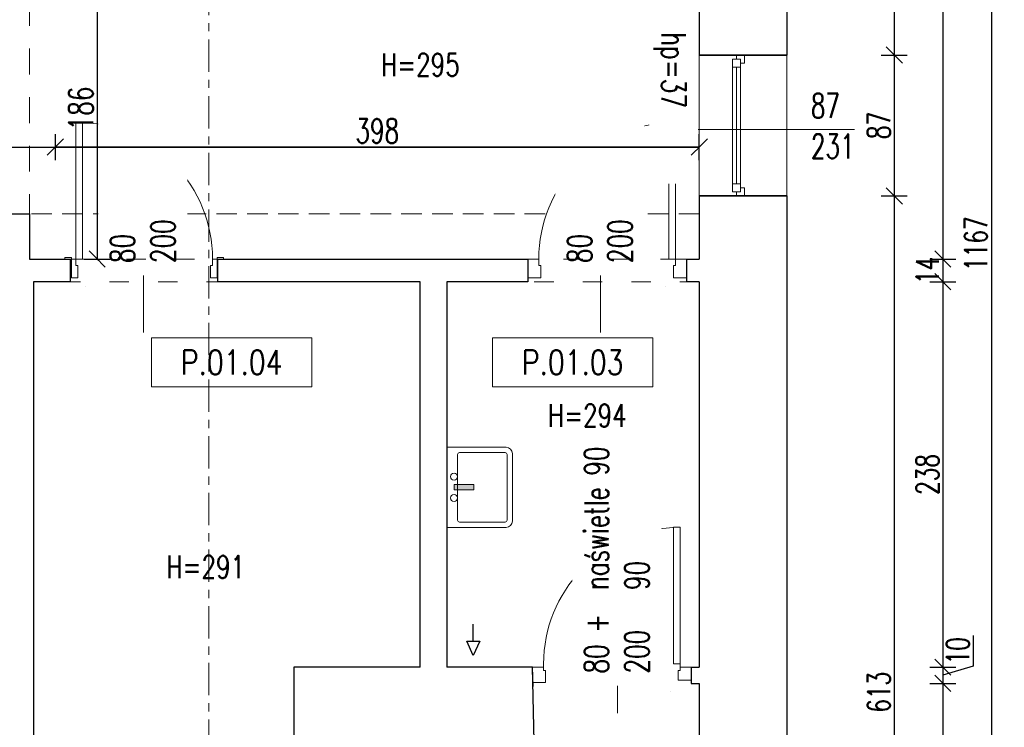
# Model space of a CAD drawing. Header units: inches. Extents: x 4551 to 8756, y -20806 to 359.
# Tile 14 of 35: x 6905 to 7514, y -8344 to -7907. Entities that reach past the tile are written whole.
import ezdxf

# ---------------------------------------------------------------- set-up
doc = ezdxf.new("R2010")
doc.units = ezdxf.units.IN
doc.header["$MEASUREMENT"] = 0
for name, pattern in [('ACAD_ISO03W100', [30, 12, -18]), ('CENTER', [7, 4, -1, 1, -1]), ('HIDDEN', [9.525, 6.35, -3.175])]:
    doc.linetypes.add(name, pattern=pattern)
doc.layers.add('0_RID_NIEDRUKOWALNA', color=7, linetype='ACAD_ISO03W100', lineweight=0, plot=False)
for name, color, linetype, lineweight in [('0_RID_STOLARKA', 7, 'Continuous', 5), ('0_RID_WIDOK', 252, 'Continuous', 5), ('0_RID_WYMIAR', 117, 'Continuous', 5), ('0_RID_WYP SANIT', 146, 'Continuous', 5), ('A-AREA-IDEN', 202, 'Continuous', 9), ('A_opisy-stolarka', 7, 'Continuous', 9), ('K-MUR', 1, 'Continuous', 30), ('K-WYMIARY', 150, 'Continuous', 5), ('WYMIAR_PB', 115, 'Continuous', 5), ('wyposazenie', 252, 'Continuous', 9)]:
    doc.layers.add(name, color=color, linetype=linetype, lineweight=lineweight)
doc.styles.add('1 100 MAŁE', font='romans.shx', dxfattribs={"width": 0.8, "height": 16})
doc.styles.add('RomanS', font='romans.shx', dxfattribs={"width": 0.8})
doc.styles.add('standard_1', font='romans.shx', dxfattribs={"width": 0.7})
doc.dimstyles.new('ISO-100', dxfattribs={"dimtxt": 15, "dimasz": 10, "dimexe": 8, "dimexo": 0.425, "dimgap": 2.5, "dimtad": 1, "dimdec": 1, "dimrnd": 0.5, "dimtxsty": 'standard_1', "dimblk": 'OBLIQUE', "dimcen": 10, "dimadec": 0, "dimazin": 0, "dimtfac": 1, "dimtdec": 0, "dimtmove": 0, "dimatfit": 3, "dimldrblk": 'OBLIQUE', "dimfxl": 8, "dimfxlon": 1, "dimarcsym": 0})

# ---------------------------------------------------------------- blocks, each defined once
blk = doc.blocks.new('UM_55X45')
at = {"linetype": 'Continuous'}
for p, q in [((-55, 40.7), (-55, 0)), ((-4.28, 44.98), (-50.72, 44.98)), ((-4.89, 41.31, -12.22), (-50.11, 41.31, -12.22)), ((0, 0), (0, 40.7)), ((-51.33, 40.09, -12.22), (-51.33, 8.56, -12.22)), ((-3.67, 8.56, -12.22), (-3.67, 40.09, -12.22)), ((-29.33, 4.89, 6.11), (-29.33, 18.58, 6.11)), ((-29.33, 18.58, 6.11), (-25.67, 18.58, 6.11)), ((-25.67, 4.89, 6.11), (-25.67, 18.58, 6.11)), ((-50.11, 7.33, -12.22), (-4.89, 7.33, -12.22)), ((-55, 0), (0, 0)), ((-29.33, 4.89), (-25.67, 4.89))]:
    blk.add_line(p, q, dxfattribs=at)
for centre in [(-34.83, 4.89, 6.11), (-20.17, 4.89, 6.11)]:
    blk.add_circle(centre, 2.44, dxfattribs=at)
for centre, radius, start, end in [((-50.72, 40.7), 4.28, 90, 180), ((-50.11, 40.09, -12.22), 1.22, 90, 180), ((-48.89, 38.87, -12.22), 2.44, 92.86241, 95.71059), ((-48.89, 38.87, -12.22), 2.44, 90, 92.86241), ((-4.89, 40.09, -12.22), 1.22, 0, 90), ((-4.28, 40.7), 4.28, 0, 90), ((-50.11, 8.56, -12.22), 1.22, 180, 270), ((-4.89, 8.56, -12.22), 1.22, 270, 0)]:
    blk.add_arc(centre, radius, start, end, dxfattribs=at)
blk.add_solid([(-25.67, 4.89, 12.22), (-29.33, 4.89, 12.22), (-25.67, 18.58, 12.22), (-29.33, 18.58, 12.22)], dxfattribs=at)
blk = doc.blocks.new('_Oblique')
at = {"color": 0, "linetype": 'ByBlock', "lineweight": -2}
blk.add_line((-0.5, -0.5), (0.5, 0.5), dxfattribs=at)
blk = doc.blocks.new('*D130')
at = {"layer": 'Defpoints', "color": 0}
for p in [(7424.13, -7462.17), (7370.13, -8055.17), (7475.61, -8055.17)]:
    blk.add_point(p, dxfattribs=at)
at = {"layer": 'K-WYMIARY', "color": 0, "lineweight": -2}
for p, q in [((7467.61, -7462.17), (7483.61, -7462.17)), ((7475.61, -7462.17), (7475.61, -8055.17)), ((7467.61, -8055.17), (7483.61, -8055.17))]:
    blk.add_line(p, q, dxfattribs=at)
at = {"layer": 'K-WYMIARY', "color": 0, "lineweight": -2, "xscale": 10, "yscale": 10, "zscale": 10}
for p, rotation in [((7475.61, -7462.17), 90), ((7475.61, -8055.17), 270)]:
    blk.add_blockref('_Oblique', p, dxfattribs=dict(at, rotation=rotation))
at = {"layer": 'K-WYMIARY', "color": 0, "insert": (7466.11, -7758.67), "char_height": 14, "attachment_point": 5, "rotation": 90, "style": 'standard_1'}
blk.add_mtext('593', dxfattribs=at)
blk = doc.blocks.new('*D131')
at = {"layer": 'Defpoints', "color": 0}
for p in [(7370.13, -8055.17), (7370.13, -8069.17), (7475.61, -8069.17)]:
    blk.add_point(p, dxfattribs=at)
at = {"layer": 'K-WYMIARY', "color": 0, "lineweight": -2}
for p, q in [((7467.61, -8055.17), (7483.61, -8055.17)), ((7475.61, -8055.17), (7475.61, -8069.17)), ((7467.61, -8069.17), (7483.61, -8069.17))]:
    blk.add_line(p, q, dxfattribs=at)
at = {"layer": 'K-WYMIARY', "color": 0, "lineweight": -2, "xscale": 10, "yscale": 10, "zscale": 10}
for p, rotation in [((7475.61, -8055.17), 90), ((7475.61, -8069.17), 270)]:
    blk.add_blockref('_Oblique', p, dxfattribs=dict(at, rotation=rotation))
at = {"layer": 'K-WYMIARY', "color": 0, "insert": (7466.11, -8062.17), "char_height": 14, "attachment_point": 5, "rotation": 90, "style": 'standard_1'}
blk.add_mtext('14', dxfattribs=at)
blk = doc.blocks.new('*D132')
at = {"layer": 'Defpoints', "color": 0}
for p in [(7370.13, -8069.17), (7370.13, -8307.17), (7475.61, -8307.17)]:
    blk.add_point(p, dxfattribs=at)
at = {"layer": 'K-WYMIARY', "color": 0, "lineweight": -2}
for p, q in [((7467.61, -8069.17), (7483.61, -8069.17)), ((7475.61, -8069.17), (7475.61, -8307.17)), ((7467.61, -8307.17), (7483.61, -8307.17))]:
    blk.add_line(p, q, dxfattribs=at)
at = {"layer": 'K-WYMIARY', "color": 0, "lineweight": -2, "xscale": 10, "yscale": 10, "zscale": 10}
for p, rotation in [((7475.61, -8069.17), 90), ((7475.61, -8307.17), 270)]:
    blk.add_blockref('_Oblique', p, dxfattribs=dict(at, rotation=rotation))
at = {"layer": 'K-WYMIARY', "color": 0, "insert": (7466.11, -8188.17), "char_height": 14, "attachment_point": 5, "rotation": 90, "style": 'standard_1'}
blk.add_mtext('238', dxfattribs=at)
blk = doc.blocks.new('*D133')
at = {"layer": 'Defpoints', "color": 0}
for p in [(7370.13, -8307.17), (7370.13, -8317.17), (7475.61, -8317.17)]:
    blk.add_point(p, dxfattribs=at)
at = {"layer": 'K-WYMIARY', "color": 0, "lineweight": -2}
for p, q in [((7494.36, -8287.54), (7494.36, -8306.54)), ((7467.61, -8307.17), (7483.61, -8307.17)), ((7494.36, -8306.54), (7475.61, -8312.17)), ((7475.61, -8307.17), (7475.61, -8317.17)), ((7467.61, -8317.17), (7483.61, -8317.17))]:
    blk.add_line(p, q, dxfattribs=at)
at = {"layer": 'K-WYMIARY', "color": 0, "lineweight": -2, "xscale": 10, "yscale": 10, "zscale": 10}
for p, rotation in [((7475.61, -8307.17), 90), ((7475.61, -8317.17), 270)]:
    blk.add_blockref('_Oblique', p, dxfattribs=dict(at, rotation=rotation))
at = {"layer": 'K-WYMIARY', "color": 0, "insert": (7484.86, -8297.04), "char_height": 14, "attachment_point": 5, "rotation": 90, "style": 'standard_1'}
blk.add_mtext('10', dxfattribs=at)
blk = doc.blocks.new('*D134')
at = {"layer": 'Defpoints', "color": 0}
for p in [(7370.13, -8317.17), (7370.13, -8575.17), (7475.61, -8575.17)]:
    blk.add_point(p, dxfattribs=at)
at = {"layer": 'K-WYMIARY', "color": 0, "lineweight": -2}
for p, q in [((7467.61, -8317.17), (7483.61, -8317.17)), ((7475.61, -8317.17), (7475.61, -8575.17)), ((7467.61, -8575.17), (7483.61, -8575.17))]:
    blk.add_line(p, q, dxfattribs=at)
at = {"layer": 'K-WYMIARY', "color": 0, "lineweight": -2, "xscale": 10, "yscale": 10, "zscale": 10}
for p, rotation in [((7475.61, -8317.17), 90), ((7475.61, -8575.17), 270)]:
    blk.add_blockref('_Oblique', p, dxfattribs=dict(at, rotation=rotation))
at = {"layer": 'K-WYMIARY', "color": 0, "insert": (7466.11, -8446.17), "char_height": 14, "attachment_point": 5, "rotation": 90, "style": 'standard_1'}
blk.add_mtext('258', dxfattribs=at)
blk = doc.blocks.new('*D136')
at = {"layer": 'Defpoints', "color": 0}
for p in [(7394.13, -7462.17), (7394.13, -7929.17), (7445.61, -7929.17)]:
    blk.add_point(p, dxfattribs=at)
at = {"layer": 'K-WYMIARY', "color": 0, "lineweight": -2}
for p, q in [((7437.61, -7462.17), (7453.61, -7462.17)), ((7445.61, -7462.17), (7445.61, -7929.17)), ((7437.61, -7929.17), (7453.61, -7929.17))]:
    blk.add_line(p, q, dxfattribs=at)
at = {"layer": 'K-WYMIARY', "color": 0, "lineweight": -2, "xscale": 10, "yscale": 10, "zscale": 10}
for p, rotation in [((7445.61, -7462.17), 90), ((7445.61, -7929.17), 270)]:
    blk.add_blockref('_Oblique', p, dxfattribs=dict(at, rotation=rotation))
at = {"layer": 'K-WYMIARY', "color": 0, "insert": (7436.11, -7695.67), "char_height": 14, "attachment_point": 5, "rotation": 90, "style": 'standard_1'}
blk.add_mtext('467', dxfattribs=at)
blk = doc.blocks.new('*D137')
at = {"layer": 'Defpoints', "color": 0}
for p in [(7394.13, -7929.17), (7394.13, -8016.17), (7445.61, -8016.17)]:
    blk.add_point(p, dxfattribs=at)
at = {"layer": 'K-WYMIARY', "color": 0, "lineweight": -2}
for p, q in [((7437.61, -7929.17), (7453.61, -7929.17)), ((7445.61, -7929.17), (7445.61, -8016.17)), ((7437.61, -8016.17), (7453.61, -8016.17))]:
    blk.add_line(p, q, dxfattribs=at)
at = {"layer": 'K-WYMIARY', "color": 0, "lineweight": -2, "xscale": 10, "yscale": 10, "zscale": 10}
for p, rotation in [((7445.61, -7929.17), 90), ((7445.61, -8016.17), 270)]:
    blk.add_blockref('_Oblique', p, dxfattribs=dict(at, rotation=rotation))
at = {"layer": 'K-WYMIARY', "color": 0, "insert": (7436.11, -7972.67), "char_height": 14, "attachment_point": 5, "rotation": 90, "style": 'standard_1'}
blk.add_mtext('87', dxfattribs=at)
blk = doc.blocks.new('*D138')
at = {"layer": 'Defpoints', "color": 0}
for p in [(7394.13, -8016.17), (7394.13, -8629.17), (7445.61, -8629.17)]:
    blk.add_point(p, dxfattribs=at)
at = {"layer": 'K-WYMIARY', "color": 0, "lineweight": -2}
for p, q in [((7437.61, -8016.17), (7453.61, -8016.17)), ((7445.61, -8016.17), (7445.61, -8629.17)), ((7437.61, -8629.17), (7453.61, -8629.17))]:
    blk.add_line(p, q, dxfattribs=at)
at = {"layer": 'K-WYMIARY', "color": 0, "lineweight": -2, "xscale": 10, "yscale": 10, "zscale": 10}
for p, rotation in [((7445.61, -8016.17), 90), ((7445.61, -8629.17), 270)]:
    blk.add_blockref('_Oblique', p, dxfattribs=dict(at, rotation=rotation))
at = {"layer": 'K-WYMIARY', "color": 0, "insert": (7436.11, -8322.67), "char_height": 14, "attachment_point": 5, "rotation": 90, "style": 'standard_1'}
blk.add_mtext('613', dxfattribs=at)
blk = doc.blocks.new('*D139')
at = {"layer": 'Defpoints', "color": 0}
for p in [(7409.13, -7462.17), (7409.13, -8629.17), (7505.61, -8629.17)]:
    blk.add_point(p, dxfattribs=at)
at = {"layer": 'K-WYMIARY', "color": 0, "lineweight": -2}
for p, q in [((7497.61, -7462.17), (7513.61, -7462.17)), ((7505.61, -7462.17), (7505.61, -8629.17)), ((7497.61, -8629.17), (7513.61, -8629.17))]:
    blk.add_line(p, q, dxfattribs=at)
at = {"layer": 'K-WYMIARY', "color": 0, "lineweight": -2, "xscale": 10, "yscale": 10, "zscale": 10}
for p, rotation in [((7505.61, -7462.17), 90), ((7505.61, -8629.17), 270)]:
    blk.add_blockref('_Oblique', p, dxfattribs=dict(at, rotation=rotation))
at = {"layer": 'K-WYMIARY', "color": 0, "insert": (7496.11, -8045.67), "char_height": 14, "attachment_point": 5, "rotation": 90, "style": 'standard_1'}
blk.add_mtext('1167', dxfattribs=at)
blk = doc.blocks.new('*D318')
at = {"layer": 'Defpoints', "color": 0}
for p in [(6927.13, -7869.17), (6927.13, -7986), (5413.13, -8025.17)]:
    blk.add_point(p, dxfattribs=at)
at = {"layer": 'K-WYMIARY', "color": 0, "lineweight": -2}
for p, q in [((5413.13, -7994), (5413.13, -7978)), ((6927.13, -7978), (6927.13, -7994)), ((5413.13, -7986), (6927.13, -7986))]:
    blk.add_line(p, q, dxfattribs=at)
at = {"layer": 'K-WYMIARY', "color": 0, "lineweight": -2, "xscale": 10, "yscale": 10, "zscale": 10, "rotation": 180}
blk.add_blockref('_Oblique', (5413.13, -7986), dxfattribs=at)
at = {"layer": 'K-WYMIARY', "color": 0, "lineweight": -2, "xscale": 10, "yscale": 10, "zscale": 10}
blk.add_blockref('_Oblique', (6927.13, -7986), dxfattribs=at)
at = {"layer": 'K-WYMIARY', "color": 0, "insert": (6170.13, -7976), "char_height": 15, "attachment_point": 5, "style": 'standard_1'}
blk.add_mtext('1514', dxfattribs=at)
blk = doc.blocks.new('*D319')
at = {"layer": 'Defpoints', "color": 0}
for p in [(6927.13, -7869.17), (7325.13, -7986), (7325.13, -8055.17)]:
    blk.add_point(p, dxfattribs=at)
at = {"layer": 'K-WYMIARY', "color": 0, "lineweight": -2}
for p, q in [((6927.13, -7978), (6927.13, -7994)), ((7325.13, -7994), (7325.13, -7978)), ((6927.13, -7986), (7325.13, -7986))]:
    blk.add_line(p, q, dxfattribs=at)
at = {"layer": 'K-WYMIARY', "color": 0, "lineweight": -2, "xscale": 10, "yscale": 10, "zscale": 10, "rotation": 180}
blk.add_blockref('_Oblique', (6927.13, -7986), dxfattribs=at)
at = {"layer": 'K-WYMIARY', "color": 0, "lineweight": -2, "xscale": 10, "yscale": 10, "zscale": 10}
blk.add_blockref('_Oblique', (7325.13, -7986), dxfattribs=at)
at = {"layer": 'K-WYMIARY', "color": 0, "insert": (7126.13, -7976), "char_height": 15, "attachment_point": 5, "style": 'standard_1'}
blk.add_mtext('398', dxfattribs=at)
blk = doc.blocks.new('*D320')
at = {"layer": 'Defpoints', "color": 0}
for p in [(6927.13, -7516.17), (6927.13, -7986), (7325.13, -8055.17)]:
    blk.add_point(p, dxfattribs=at)
at = {"layer": 'K-WYMIARY', "color": 0, "lineweight": -2}
for p, q in [((6927.13, -7978), (6927.13, -7994)), ((7325.13, -7994), (7325.13, -7978)), ((7325.13, -7986), (6927.13, -7986))]:
    blk.add_line(p, q, dxfattribs=at)
at = {"layer": 'K-WYMIARY', "color": 0, "lineweight": -2, "xscale": 10, "yscale": 10, "zscale": 10, "rotation": 180}
blk.add_blockref('_Oblique', (6927.13, -7986), dxfattribs=at)
at = {"layer": 'K-WYMIARY', "color": 0, "lineweight": -2, "xscale": 10, "yscale": 10, "zscale": 10}
blk.add_blockref('_Oblique', (7325.13, -7986), dxfattribs=at)
at = {"layer": 'K-WYMIARY', "color": 0, "insert": (7126.13, -7976), "char_height": 15, "attachment_point": 5, "style": 'standard_1'}
blk.add_mtext('398', dxfattribs=at)
blk = doc.blocks.new('*D322')
at = {"layer": 'Defpoints', "color": 0}
for p in [(6927.13, -7869.17), (6911.13, -8055.17), (6953, -8055.17)]:
    blk.add_point(p, dxfattribs=at)
at = {"layer": 'K-WYMIARY', "color": 0, "lineweight": -2}
for p, q in [((6945, -7869.17), (6961, -7869.17)), ((6953, -7869.17), (6953, -8055.17)), ((6945, -8055.17), (6961, -8055.17))]:
    blk.add_line(p, q, dxfattribs=at)
at = {"layer": 'K-WYMIARY', "color": 0, "lineweight": -2, "xscale": 10, "yscale": 10, "zscale": 10}
for p, rotation in [((6953, -7869.17), 90), ((6953, -8055.17), 270)]:
    blk.add_blockref('_Oblique', p, dxfattribs=dict(at, rotation=rotation))
at = {"layer": 'K-WYMIARY', "color": 0, "insert": (6943, -7962.17), "char_height": 15, "attachment_point": 5, "rotation": 90, "style": 'standard_1'}
blk.add_mtext('186', dxfattribs=at)

msp = doc.modelspace()

# ---------------------------------------------------------------- linework, layer by layer
at = {"layer": '0_RID_NIEDRUKOWALNA'}
for points in [[(6911.13, -7869.17), (5413.13, -7869.17), (5413.13, -8025.17), (5965.13, -8025.17), (5965.13, -8012.17), (5983.13, -8012.17), (5983.13, -8025.17), (6013.13, -8025.17), (6013.13, -8054.17), (6420.13, -8054.17), (6420.13, -8023.17), (6513.13, -8023.17), (6513.13, -8052.17), (6865.13, -8052.17), (6865.13, -8027.17), (6911.13, -8027.17), (6911.13, -7869.17)], [(6913.63, -8575.17), (7074.63, -8575.17), (7074.63, -8307.17), (7152.63, -8307.17), (7152.63, -8069.17), (6913.63, -8069.17), (6913.63, -8575.17)]]:
    msp.add_lwpolyline(points, dxfattribs=at)
at = {"layer": '0_RID_STOLARKA'}
for p, q in [((7345.63, -7931.67), (7345.63, -7936.67)), ((7350.63, -7931.67), (7345.63, -7931.67)), ((7348.13, -7929.17), (7348.13, -7931.67)), ((7353.13, -7929.17), (7348.13, -7929.17)), ((7348.13, -7931.67), (7350.63, -7931.67)), ((7350.63, -7931.67), (7350.63, -7934.17)), ((7350.63, -7936.67), (7350.63, -7931.67)), ((7350.63, -7934.17), (7353.13, -7934.17)), ((7353.13, -7934.17), (7353.13, -7929.17)), ((7345.63, -7936.67), (7345.63, -8013.67)), ((7345.63, -7936.67), (7345.63, -8013.67)), ((7345.63, -7936.67), (7350.63, -7936.67)), ((7348.13, -7936.67), (7348.13, -8008.67)), ((7350.63, -7936.67), (7350.63, -8013.67)), ((6939.93, -8055.17), (6939.93, -7970.77)), ((6939.93, -7970.77), (6943.93, -7970.77)), ((6943.93, -7970.77), (6943.93, -8055.17)), ((7310.33, -7970.77), (7306.33, -7970.77)), ((7306.33, -7970.77), (7306.33, -8055.17)), ((7310.33, -8055.17), (7310.33, -7970.77)), ((6981.63, -8100.51), (6981.63, -8006.53)), ((7264.13, -8100.51), (7264.13, -8006.53)), ((7345.63, -8013.67), (7345.63, -8008.67)), ((7345.63, -8008.67), (7350.63, -8008.67)), ((7350.63, -8008.67), (7350.63, -8013.67)), ((7350.63, -8013.67), (7350.63, -8011.17)), ((7350.63, -8011.17), (7353.13, -8011.17)), ((7353.13, -8011.17), (7353.13, -8016.17)), ((7350.63, -8013.67), (7345.63, -8013.67)), ((7348.13, -8013.67), (7350.63, -8013.67)), ((7348.13, -8013.67), (7348.13, -8016.17)), ((7353.13, -8016.17), (7348.13, -8016.17)), ((6937.13, -8055.17), (6937.13, -8065.17)), ((6937.13, -8055.17), (6939.93, -8055.17)), ((6937.13, -8066.67), (6937.13, -8055.17)), ((6937.13, -8055.17), (6937.13, -8066.67)), ((6939.93, -8055.17), (6939.93, -8059.17)), ((6943.93, -8055.17), (6939.93, -8055.17)), ((7024.33, -8059.17), (7024.33, -8055.17)), ((7024.33, -8055.17), (7027.13, -8055.17)), ((7027.13, -8055.17), (7027.13, -8065.17)), ((7027.13, -8055.17), (7027.13, -8066.67)), ((7027.13, -8055.17), (7027.13, -8066.67)), ((7225.93, -8055.17), (7219.13, -8055.17)), ((7219.13, -8055.17), (7219.13, -8066.67)), ((7225.93, -8059.17), (7225.93, -8055.17)), ((7306.33, -8055.17), (7310.33, -8055.17)), ((7317.13, -8055.17), (7310.33, -8055.17)), ((7310.33, -8055.17), (7310.33, -8059.17)), ((7317.13, -8055.17), (7317.13, -8066.67)), ((6939.93, -8059.17), (6941.13, -8059.17)), ((6941.13, -8059.17), (6941.13, -8066.67)), ((7023.13, -8059.17), (7024.33, -8059.17)), ((7023.13, -8066.67), (7023.13, -8059.17)), ((7227.13, -8059.17), (7225.93, -8059.17)), ((7227.13, -8066.67), (7227.13, -8059.17)), ((7310.33, -8059.17), (7309.13, -8059.17)), ((7309.13, -8059.17), (7309.13, -8066.67)), ((6941.13, -8066.67), (6937.13, -8066.67)), ((7027.13, -8066.67), (7023.13, -8066.67)), ((7219.13, -8066.67), (7227.13, -8066.67)), ((7309.13, -8066.67), (7317.13, -8066.67)), ((7313.24, -8220.76), (7309.24, -8220.76)), ((7309.24, -8220.76), (7309.24, -8305.16)), ((7313.24, -8305.16), (7313.24, -8220.76)), ((7274.54, -8335.49), (7274.54, -8241.51)), ((7228.84, -8309.16), (7228.84, -8305.16)), ((7309.24, -8305.16), (7313.24, -8305.16)), ((7313.24, -8305.16), (7313.24, -8309.16)), ((7228.93, -8307.17), (7222.13, -8307.17)), ((7230.04, -8309.16), (7228.84, -8309.16)), ((7230.04, -8316.66), (7230.04, -8309.16)), ((7313.24, -8309.16), (7312.04, -8309.16)), ((7312.04, -8309.16), (7312.04, -8315.16)), ((7320.13, -8307.17), (7313.33, -8307.17)), ((7222.04, -8316.66), (7230.04, -8316.66)), ((7312.04, -8315.16), (7320.04, -8315.16))]:
    msp.add_line(p, q, dxfattribs=at)
for points in [[(6933.13, -8055.17), (6937.13, -8055.17), (6937.13, -8054.17), (6933.13, -8054.17)], [(7027.13, -8055.17), (7031.13, -8055.17), (7031.13, -8054.17), (7027.13, -8054.17)]]:
    msp.add_lwpolyline(points, close=True, dxfattribs=at)
at = {"layer": '0_RID_STOLARKA', "extrusion": (0, 0, -1)}
msp.add_ellipse((6939.93, -8055.17), major_axis=(-84.4, 0), ratio=1, start_param=1.624586, end_param=3.141593, dxfattribs=at)
at = {"layer": '0_RID_STOLARKA'}
for centre in [(7310.33, -8055.17), (7313.3, -8305.27)]:
    msp.add_ellipse(centre, major_axis=(84.4, 0), ratio=1, start_param=1.624586, end_param=3.141593, dxfattribs=at)
at = {"layer": '0_RID_WIDOK', "linetype": 'HIDDEN', "lineweight": 9, "ltscale": 2}
msp.add_line((7325.13, -8027.17), (6513.13, -8027.17), dxfattribs=at)
at = {"layer": '0_RID_WIDOK', "color": 6, "lineweight": 30}
msp.add_lwpolyline([(7185.42, -8291.03), (7189.42, -8291.03), (7185.42, -8299.92), (7181.42, -8291.03), (7185.42, -8291.03), (7185.42, -8280.65)], dxfattribs=at)
at = {"layer": '0_RID_WYMIAR', "color": 3, "linetype": 'CENTER', "ltscale": 5}
msp.add_line((7021.92, -7254.5), (7021.92, -8922), dxfattribs=at)
at = {"layer": '0_RID_WYP SANIT'}
for points in [[(6945.74, -8071.99), (6945.74, -8071.99)], [(7304.52, -8071.99), (7304.52, -8071.99)], [(7307.43, -8321.97), (7307.43, -8321.97)]]:
    msp.add_lwpolyline(points, close=True, dxfattribs=at)
at = {"layer": 'A_opisy-stolarka'}
msp.add_line((7306.5, -7975.17), (7420.97, -7975.17), dxfattribs=at)
at = {"layer": 'K-MUR'}
for p, q in [((7325.13, -7929.17), (7379.13, -7929.17)), ((7325.13, -7929.17), (7379.13, -7929.17)), ((7325.13, -8016.17), (7379.13, -8016.17)), ((7325.13, -8016.17), (7379.13, -8016.17)), ((6911.13, -8027.17), (6911.13, -8055.17)), ((6936.63, -8069.17), (6936.63, -8055.17)), ((7027.63, -8069.17), (7027.63, -8055.17)), ((6913.63, -8069.17), (6913.63, -8575.17)), ((7152.63, -8307.17), (7152.63, -8069.17)), ((7074.63, -8307.17), (7074.63, -8575.17)), ((7222.99, -8353.17), (7222.13, -8307.17))]:
    msp.add_line(p, q, dxfattribs=at)
for points in [[(6630.13, -7462.17), (7379.13, -7462.17), (7379.13, -7502.17), (7379.13, -7929.17)], [(6927.13, -7516.17), (7325.13, -7516.17), (7325.13, -7929.17)], [(7379.13, -7929.17), (7325.13, -7929.17)], [(7379.13, -8016.17), (7379.13, -8600.17), (7379.13, -8629.17), (7299.13, -8629.17)], [(7325.13, -8016.17), (7325.13, -8055.17)], [(7379.13, -8016.17), (7325.13, -8016.17)], [(6865.13, -8027.17), (6911.13, -8027.17)], [(6911.13, -8055.17), (6936.63, -8055.17)], [(7027.63, -8055.17), (7219.13, -8055.17)], [(7219.13, -8055.17), (7219.13, -8069.17)], [(7317.13, -8055.17), (7325.13, -8055.17)], [(7317.13, -8055.17), (7317.13, -8069.17)], [(6936.63, -8069.17), (6913.63, -8069.17)], [(7152.63, -8069.17), (7027.63, -8069.17)], [(7219.13, -8069.17), (7169.13, -8069.17)], [(7169.13, -8069.17), (7169.13, -8307.17)], [(7325.13, -8069.17), (7317.13, -8069.17)], [(7325.13, -8069.17), (7325.13, -8307.17)], [(7152.63, -8307.17), (7074.63, -8307.17)], [(7222.13, -8307.17), (7169.13, -8307.17)], [(7320.13, -8307.17), (7325.13, -8307.17)], [(7320.13, -8307.17), (7320.13, -8317.17), (7325.13, -8317.17)], [(7325.13, -8317.17), (7325.13, -8575.17), (7299.13, -8575.17)]]:
    msp.add_lwpolyline(points, dxfattribs=at)
at = {"layer": 'K-MUR', "color": 7, "lineweight": 9}
msp.add_lwpolyline([(7379.13, -7929.17), (7379.13, -8016.17), (7325.13, -8016.17), (7325.13, -7929.17)], close=True, dxfattribs=at)

# ---------------------------------------------------------------- block references
at = {"layer": 'wyposazenie', "color": 5, "xscale": 0.9000000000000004, "yscale": 0.9000000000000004, "zscale": 0.9000000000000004, "rotation": 270}
msp.add_blockref('UM_55X45', (7169.13, -8220.85, -5.5), dxfattribs=at)

# ---------------------------------------------------------------- texts
at = {"layer": 'A-AREA-IDEN', "lineweight": 18, "char_height": 15.12, "width": 83.9119, "attachment_point": 5, "line_spacing_factor": 0.964689, "style": 'RomanS', "bg_fill": 16}
for s, insert in [('P.01.04', (7036.14, -8118.92)), ('P.01.03', (7246.87, -8118.92))]:
    msp.add_mtext(s, dxfattribs=dict(at, insert=insert))
at = {"layer": 'A_opisy-stolarka', "insert": (7394.07, -7952.96), "char_height": 15, "width": 86.1308, "attachment_point": 1, "style": 'standard_1'}
msp.add_mtext('87\\P231', dxfattribs=at)
at = {"layer": 'WYMIAR_PB', "char_height": 14, "attachment_point": 1, "style": '1 100 MAŁE'}
for s, insert in [('{\\Fsimplex.shx|c238;\\W0.75;H=295}', (7128.5, -7928.11)), ('{\\Fsimplex.shx|c238;\\W0.75;H=294}', (7231.67, -8144.73)), ('{\\Fsimplex.shx|c238;\\W0.75;H=291}', (6995.87, -8238.27))]:
    msp.add_mtext_dynamic_manual_height_columns(s, width=64.0321, gutter_width=12.5, heights=[-14], dxfattribs=dict(at, insert=insert))

# ---------------------------------------------------------------- dimensions: what is measured, and where the dimension line sits
at = {"layer": 'K-WYMIARY'}
for base, p1, p2, override, picture, middle in [((7475.61, -8055.17), (7424.13, -7462.17), (7370.13, -8055.17), {"dimtxt": 14, "dimtmove": 1}, '*D130', (7466.11, -7758.67)), ((7445.61, -7929.17), (7394.13, -7462.17), (7394.13, -7929.17), {"dimtxt": 14, "dimblk": 'Oblique', "dimtmove": 1}, '*D136', (7436.11, -7695.67)), ((7505.61, -8629.17), (7409.13, -7462.17), (7409.13, -8629.17), {"dimtxt": 14, "dimblk": 'Oblique', "dimtmove": 1}, '*D139', (7496.11, -8045.67)), ((7445.61, -8016.17), (7394.13, -7929.17), (7394.13, -8016.17), {"dimtxt": 14, "dimtmove": 1}, '*D137', (7436.11, -7972.67)), ((7445.61, -8629.17), (7394.13, -8016.17), (7394.13, -8629.17), {"dimtxt": 14, "dimtmove": 1}, '*D138', (7436.11, -8322.67)), ((7475.61, -8307.17), (7370.13, -8069.17), (7370.13, -8307.17), {"dimtxt": 14, "dimtmove": 1}, '*D132', (7466.11, -8188.17)), ((7475.61, -8317.17), (7370.13, -8307.17), (7370.13, -8317.17), {"dimtxt": 14, "dimtmove": 1}, '*D133', (7484.86, -8304.04)), ((7475.61, -8575.17), (7370.13, -8317.17), (7370.13, -8575.17), {"dimtxt": 14, "dimtmove": 1}, '*D134', (7466.11, -8446.17))]:
    dim = msp.add_linear_dim(base=base, p1=p1, p2=p2, angle=90, dimstyle='ISO-100', override=override, dxfattribs=at)
    dim.commit()
    dim.dimension.update_dxf_attribs({"geometry": picture, "text_midpoint": middle})
dim = msp.add_linear_dim(base=(6927.13, -7986), p1=(5413.13, -8025.17), p2=(6927.13, -7869.17), dimstyle='ISO-100', dxfattribs=at)
dim.commit()
dim.dimension.update_dxf_attribs({"geometry": '*D318', "text_midpoint": (6170.13, -7976)})
dim = msp.add_linear_dim(base=(7475.61, -8069.17), p1=(7370.13, -8055.17), p2=(7370.13, -8069.17), angle=90, dimstyle='ISO-100', override={"dimtxt": 14, "dimtmove": 1}, dxfattribs=at)
dim.commit()
dim.dimension.update_dxf_attribs({"geometry": '*D131', "text_midpoint": (7475.61, -8062.17), "dimtype": 160})

# ---------------------------------------------------------------- next in the draw order: texts
at = {"layer": '0_RID_STOLARKA', "char_height": 15, "width": 86.1308, "attachment_point": 7, "rotation": 90, "style": 'standard_1', "bg_fill": 2}
for s, insert in [('80\\P200', (7001.19, -8057.63)), ('80\\P200', (7283.69, -8057.63)), ('naświetle 90\\P90', (7294.1, -8259.54)), ('80 +\\P200', (7294.1, -8311.12))]:
    msp.add_mtext(s, dxfattribs=dict(at, insert=insert))
at = {"layer": 'A_opisy-stolarka', "insert": (7316.84, -7915.01), "char_height": 15, "width": 86.1308, "attachment_point": 1, "rotation": 270, "style": 'standard_1', "bg_fill": 2}
msp.add_mtext('\\pxsm0.8;{\\Fromans.shx|c1;hp=37}', dxfattribs=at)

# ---------------------------------------------------------------- next in the draw order: linework, layer by layer
at = {"layer": '0_RID_NIEDRUKOWALNA'}
for points in [[(6911.13, -8055.17), (7325.13, -8055.17), (7325.13, -7516.17), (6927.13, -7516.17), (6927.13, -7869.17), (6911.13, -7869.17), (6911.13, -8055.17)], [(7325.13, -8069.17), (7169.13, -8069.17), (7169.13, -8307.17), (7222.13, -8307.17), (7222.99, -8353.17), (7091.13, -8353.17), (7091.13, -8454.17), (7224.85, -8454.17), (7225.12, -8467.17), (7091.13, -8467.17), (7091.13, -8575.17), (7217.13, -8575.17), (7217.13, -8565.08), (7227.13, -8565.08), (7227.13, -8575.08), (7325.13, -8575.08), (7325.13, -8317.17), (7320.13, -8317.17), (7320.13, -8307.17), (7325.13, -8307.17), (7325.13, -8069.17)]]:
    msp.add_lwpolyline(points, dxfattribs=at)

# ---------------------------------------------------------------- next in the draw order: dimensions: what is measured, and where the dimension line sits
at = {"layer": 'K-WYMIARY'}
for base, p1, p2, picture in [((6927.13, -7986), (7325.13, -8055.17), (6927.13, -7516.17), '*D320'), ((7325.13, -7986), (6927.13, -7869.17), (7325.13, -8055.17), '*D319')]:
    dim = msp.add_linear_dim(base=base, p1=p1, p2=p2, dimstyle='ISO-100', override={"dimtmove": 1}, dxfattribs=at)
    dim.commit()
    dim.dimension.update_dxf_attribs({"geometry": picture, "text_midpoint": (7126.13, -7976)})
dim = msp.add_linear_dim(base=(6953, -8055.17), p1=(6927.13, -7869.17), p2=(6911.13, -8055.17), angle=90, dimstyle='ISO-100', override={"dimtmove": 1}, dxfattribs=at)
dim.commit()
dim.dimension.update_dxf_attribs({"geometry": '*D322', "text_midpoint": (6943, -7962.17)})

doc.saveas('drawing.dxf')
